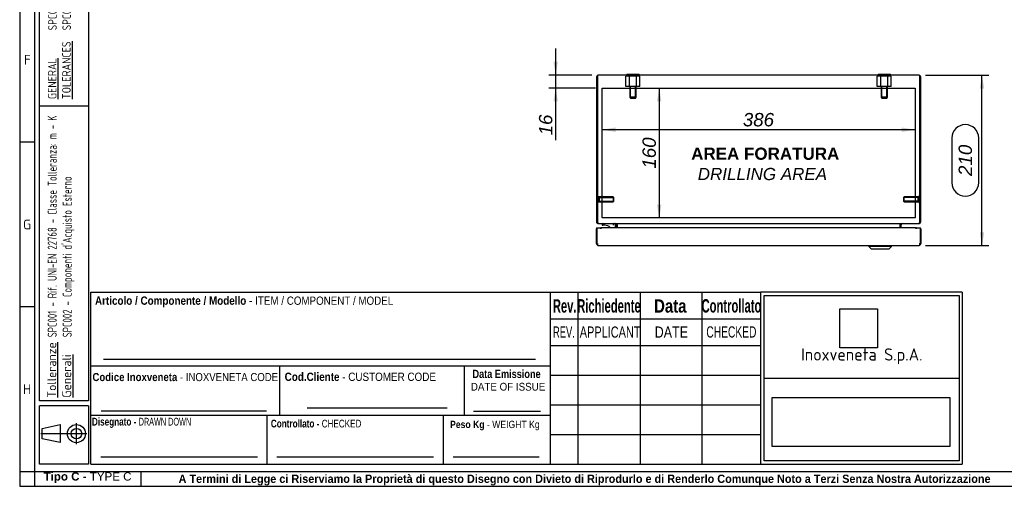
# Model space of a CAD drawing. Extents: x 6 to 412, y 11 to 288.
# Tile 1 of 3: x 6 to 209, y 11 to 107. Entities that reach past the tile are written whole.
import ezdxf
from ezdxf.enums import TextEntityAlignment as Align
from ezdxf.lldxf.tags import DXFTag

# ---------------------------------------------------------------- set-up
doc = ezdxf.new("R2010")
doc.units = 0
doc.layers.get('0').update_dxf_attribs({"linetype": 'CONTINUOUS'})
for name, color, linetype in [('_TRANSLATION', 7, 'CONTINUOUS'), ('AE00417_01', 7, 'CONTINUOUS'), ('AE00907_02', 7, 'CONTINUOUS'), ('C0000000', 7, 'CONTINUOUS'), ('C0000000_04', 7, 'CONTINUOUS'), ('C0000000_05', 7, 'CONTINUOUS'), ('C0000000_15', 7, 'CONTINUOUS'), ('C0000000_33', 7, 'CONTINUOUS'), ('DEFAULT', 7, 'CONTINUOUS'), ('SBAVATURE', 7, 'CONTINUOUS'), ('SERRATURA_SUP', 7, 'CONTINUOUS')]:
    doc.layers.add(name, color=color, linetype=linetype)
doc.styles.add('SEACAD_ARIAL', font='arial.ttf')
doc.styles.add('SEACAD_ARIAL_NARROW', font='ARIALN.TTF', dxfattribs={"width": 0.8})
doc.styles.add('SEACAD_ARIALB', font='arialbd.ttf', dxfattribs={"width": 0.9})
doc.styles.add('SEACAD_ARIALI', font='ariali.ttf')
doc.styles.add('SEACAD_SOLID_EDGE_ANSI', font='seans.ttf', dxfattribs={"width": 0.9})
doc.styles.add('SEACAD_SOLID_EDGE_ANSIB', font='seansbd.ttf', dxfattribs={"width": 0.9})
tags = doc.linetypes.add('CENTER2', pattern=[28.575, 19.05, -3.175, 3.175, -3.175]).pattern_tags.tags
tags[10:11] = [DXFTag(74, 4), DXFTag(75, 0), DXFTag(340, '0'), DXFTag(46, 0.0), DXFTag(50, 0.0), DXFTag(44, 0.0), DXFTag(45, 0.0)]
tags[8:9] = [DXFTag(74, 4), DXFTag(75, 0), DXFTag(340, '0'), DXFTag(46, 0.0), DXFTag(50, 0.0), DXFTag(44, 0.0), DXFTag(45, 0.0)]
tags[6:7] = [DXFTag(74, 4), DXFTag(75, 0), DXFTag(340, '0'), DXFTag(46, 0.0), DXFTag(50, 0.0), DXFTag(44, 0.0), DXFTag(45, 0.0)]
tags[4:5] = [DXFTag(74, 4), DXFTag(75, 0), DXFTag(340, '0'), DXFTag(46, 0.0), DXFTag(50, 0.0), DXFTag(44, 0.0), DXFTag(45, 0.0)]
tags = doc.linetypes.add('HIDDEN2', pattern=[4.7625, 3.175, -1.5875]).pattern_tags.tags
tags[6:7] = [DXFTag(74, 4), DXFTag(75, 0), DXFTag(340, '0'), DXFTag(46, 0.0), DXFTag(50, 0.0), DXFTag(44, 0.0), DXFTag(45, 0.0)]
tags[4:5] = [DXFTag(74, 4), DXFTag(75, 0), DXFTag(340, '0'), DXFTag(46, 0.0), DXFTag(50, 0.0), DXFTag(44, 0.0), DXFTag(45, 0.0)]
doc.dimstyles.new('ISO', dxfattribs={"dimtxt": 2.75, "dimasz": 2.75, "dimexe": 1.375, "dimexo": 1.375, "dimgap": 0.6875, "dimtad": 1, "dimdec": 1, "dimlfac": 6, "dimtxsty": 'SEACAD_ARIAL', "dimsah": 1, "dimcen": 1.375, "dimadec": 1, "dimazin": 3, "dimtfac": 0.7, "dimtdec": 3, "dimtmove": 0, "dimatfit": 3})
picture_1 = doc.add_image_def('image1.jpg', size_in_pixel=(55, 57))
picture_2 = doc.add_image_def('image2.bmp', size_in_pixel=(138, 38))

# ---------------------------------------------------------------- blocks, each defined once
blk = doc.blocks.new('SE2')
at = {"layer": 'AE00417_01', "color": 7, "linetype": 'HIDDEN2'}
for p, q in [((125.18, 70.53), (125.02, 70.53)), ((125.02, 69.28), (125.18, 69.28)), ((125.18, 70.53), (125.18, 69.28)), ((125.35, 70.4), (125.35, 69.4)), ((128.23, 70.4), (125.35, 70.4)), ((125.35, 70.3), (128.33, 70.3)), ((125.35, 69.51), (128.33, 69.51)), ((125.35, 69.4), (128.23, 69.4)), ((128.23, 70.4), (128.23, 69.4)), ((128.35, 70.28), (128.23, 70.4)), ((128.23, 69.4), (128.35, 69.53)), ((128.35, 69.53), (128.35, 70.28)), ((188.08, 70.4), (187.95, 70.28)), ((187.95, 70.28), (187.95, 69.53)), ((187.95, 69.53), (188.08, 69.4)), ((190.95, 70.3), (187.97, 70.3)), ((190.95, 69.51), (187.97, 69.51)), ((188.08, 69.4), (188.08, 70.4)), ((190.95, 70.4), (188.08, 70.4)), ((188.08, 69.4), (190.95, 69.4)), ((190.95, 69.4), (190.95, 70.4)), ((191.12, 69.28), (191.12, 70.53)), ((191.28, 70.53), (191.12, 70.53)), ((191.12, 69.28), (191.28, 69.28))]:
    blk.add_line(p, q, dxfattribs=at)
at = {"layer": 'AE00417_01', "color": 7, "linetype": 'CONTINUOUS'}
for p, q in [((125.02, 70.53), (125.02, 70.53)), ((125.02, 69.28), (125.02, 69.28)), ((191.28, 70.53), (191.28, 70.53)), ((191.28, 69.28), (191.28, 69.28))]:
    blk.add_line(p, q, dxfattribs=at)
at = {"layer": 'AE00417_01', "color": 7, "linetype": 'HIDDEN2'}
for centre, start, end in [((125.27, 70.4), 180, 0), ((125.27, 69.4), 0, 180), ((191.03, 70.4), 180, 0), ((191.03, 69.4), 0, 180)]:
    blk.add_arc(centre, 0.0833, start, end, dxfattribs=at)
at = {"layer": 'AE00907_02', "color": 7, "linetype": 'CONTINUOUS'}
for centre, start, end in [((125.85, 94.37), 178.0727, 180), ((125.85, 87.75), 180, 181.9273)]:
    blk.add_arc(centre, 0.833, start, end, dxfattribs=at)
at = {"layer": 'C0000000', "color": 7, "linetype": 'HIDDEN2'}
for p, q in [((131.6, 95.2), (130.87, 95.2)), ((130.87, 93.04), (130.87, 95.2)), ((133.04, 95.2), (131.6, 95.2)), ((131.6, 93.04), (131.6, 95.2)), ((133.76, 95.2), (133.04, 95.2)), ((133.04, 93.04), (133.04, 95.2)), ((133.76, 93.04), (133.76, 95.2)), ((131.6, 93.04), (130.87, 93.04)), ((133.04, 93.04), (131.6, 93.04)), ((131.65, 93.04), (131.65, 90.87)), ((131.78, 90.74), (131.78, 93.04)), ((132.86, 90.74), (132.86, 93.04)), ((132.98, 90.87), (132.98, 93.04)), ((133.76, 93.04), (133.04, 93.04)), ((132.98, 90.87), (131.65, 90.87)), ((131.65, 90.87), (131.82, 90.7)), ((131.82, 90.7), (132.82, 90.7)), ((132.82, 90.7), (132.98, 90.87))]:
    blk.add_line(p, q, dxfattribs=at)
at = {"layer": 'C0000000', "color": 7, "linetype": 'CONTINUOUS'}
for p, q in [((131.07, 95.57), (133.57, 95.57)), ((131.07, 95.57), (131.07, 95.4)), ((133.57, 95.4), (133.57, 95.57)), ((128.22, 64.9), (128.22, 64.57)), ((125.97, 64.74), (125.97, 64.74)), ((126.45, 64.57), (126.13, 64.57)), ((128.72, 64.07), (128.72, 64.57))]:
    blk.add_line(p, q, dxfattribs=at)
for centre, radius, start, end in [((126.13, 64.74), 0.167, 90, 180), ((126.13, 64.74), 0.167, 180, 270), ((126.45, 62.74), 1.83, 46.819, 90)]:
    blk.add_arc(centre, radius, start, end, dxfattribs=at)
blk.add_open_spline([(128.72, 64.57), (128.72, 64.61), (128.71, 64.66), (128.68, 64.74), (128.65, 64.78), (128.6, 64.82), (128.59, 64.84), (128.55, 64.86), (128.53, 64.87), (128.49, 64.89), (128.47, 64.89), (128.43, 64.9), (128.41, 64.9), (128.38, 64.9)], degree=3, knots=[0, 0, 0, 0, 0.25, 0.25, 0.5, 0.5, 0.625, 0.625, 0.75, 0.75, 0.875, 0.875, 1, 1, 1, 1], dxfattribs=at)
at = {"layer": 'C0000000_04', "color": 7, "linetype": 'HIDDEN2'}
for p, q in [((183.26, 95.2), (182.54, 95.2)), ((182.54, 93.04), (182.54, 95.2)), ((184.71, 95.2), (183.26, 95.2)), ((183.26, 93.04), (183.26, 95.2)), ((185.43, 95.2), (184.71, 95.2)), ((184.71, 93.04), (184.71, 95.2)), ((185.43, 93.04), (185.43, 95.2)), ((183.26, 93.04), (182.54, 93.04)), ((184.71, 93.04), (183.26, 93.04)), ((183.32, 93.04), (183.32, 90.87)), ((183.45, 90.74), (183.45, 93.04)), ((184.52, 90.74), (184.52, 93.04)), ((184.65, 90.87), (184.65, 93.04)), ((185.43, 93.04), (184.71, 93.04)), ((184.65, 90.87), (183.32, 90.87)), ((183.32, 90.87), (183.48, 90.7)), ((183.48, 90.7), (184.48, 90.7)), ((184.48, 90.7), (184.65, 90.87))]:
    blk.add_line(p, q, dxfattribs=at)
at = {"layer": 'C0000000_05', "color": 7, "linetype": 'CONTINUOUS'}
for p, q in [((182.73, 95.57), (185.23, 95.57)), ((182.73, 95.57), (182.73, 95.4)), ((185.23, 95.4), (185.23, 95.57))]:
    blk.add_line(p, q, dxfattribs=at)
at = {"layer": 'C0000000_15', "color": 7, "linetype": 'CONTINUOUS'}
for p, q in [((125.02, 95.34), (125.02, 94.99)), ((125.02, 94.99), (125.02, 95.34)), ((191.07, 95.4), (125.23, 95.4)), ((191.28, 95.34), (191.28, 94.99)), ((191.28, 94.99), (191.28, 95.34)), ((124.82, 94.99), (124.82, 65.32)), ((125.02, 94.99), (125.02, 65.32)), ((125.02, 65.32), (125.02, 94.99)), ((191.28, 65.32), (191.28, 94.99)), ((191.28, 94.99), (191.28, 65.32)), ((191.48, 65.32), (191.48, 94.99)), ((125.23, 64.9), (125.24, 64.9)), ((125.24, 64.9), (191.07, 64.9)), ((129.07, 64.69), (129.07, 64.9)), ((187.23, 64.69), (187.23, 64.9)), ((191.07, 64.9), (191.07, 64.9)), ((128.87, 64.69), (128.87, 64.07)), ((129.07, 64.69), (129.07, 64.07)), ((129.07, 64.07), (129.07, 64.69)), ((187.23, 64.07), (187.23, 64.69)), ((187.23, 64.69), (187.23, 64.07)), ((187.43, 64.07), (187.43, 64.69))]:
    blk.add_line(p, q, dxfattribs=at)
at = {"layer": 'C0000000_15', "color": 7, "linetype": 'CENTER2'}
for p, q in [((125.98, 92.74), (190.32, 92.74)), ((125.98, 66.07), (125.98, 92.74)), ((190.32, 92.74), (190.32, 66.07)), ((190.32, 66.07), (125.98, 66.07))]:
    blk.add_line(p, q, dxfattribs=at)
at = {"layer": 'C0000000_15', "color": 7, "linetype": 'CONTINUOUS'}
for centre, radius, start, end in [((125.23, 94.99), 0.417, 121.3323, 180), ((125.23, 94.99), 0.417, 90, 121.3323), ((191.07, 94.99), 0.417, 58.6677, 90), ((191.07, 94.99), 0.417, 0, 58.6677), ((125.23, 65.32), 0.417, 180, 270), ((125.23, 65.32), 0.217, 180, 184.425), ((128.65, 64.69), 0.217, 0, 90), ((128.65, 64.69), 0.417, 0, 31.3323), ((187.65, 64.69), 0.417, 148.6677, 180), ((187.65, 64.69), 0.217, 90, 180), ((191.07, 65.32), 0.417, 270, 0), ((191.07, 65.32), 0.217, 355.575, 0)]:
    blk.add_arc(centre, radius, start, end, dxfattribs=at)
for centre, major_axis, ratio, start_param, end_param in [((125.23, 94.99), (0, -0.417), 0.997824, 3.141593, 3.688444), ((191.07, 94.99), (0, -0.417), 0.997824, 2.594742, 3.141593), ((125.24, 65.32), (0, -0.417), 0.52, 4.712389, 6.283185), ((191.07, 65.32), (0, 0.417), 0.52, 3.141593, 4.712389)]:
    blk.add_ellipse(centre, major_axis=major_axis, ratio=ratio, start_param=start_param, end_param=end_param, dxfattribs=at)
at = {"layer": 'C0000000_33', "color": 7, "linetype": 'CONTINUOUS'}
for p, q in [((124.82, 60.82), (124.82, 63.87)), ((124.88, 64.07), (125.73, 64.07)), ((124.88, 64.07), (124.88, 60.82)), ((125.73, 64.07), (125.73, 63.87)), ((125.73, 63.87), (125.73, 64.07)), ((190.57, 64.07), (125.73, 64.07)), ((125.73, 63.87), (125.73, 63.87)), ((125.73, 63.87), (125.73, 63.87)), ((190.57, 64.07), (191.42, 64.07)), ((190.57, 64.07), (190.57, 63.87)), ((190.57, 63.87), (190.57, 64.07)), ((190.57, 63.87), (190.57, 63.87)), ((190.57, 63.87), (190.57, 63.87)), ((191.42, 60.82), (191.42, 64.07)), ((191.48, 63.87), (191.48, 60.82)), ((124.88, 60.82), (125.05, 60.82)), ((125.02, 60.46), (125.02, 60.82)), ((125.05, 60.82), (125.05, 60.46)), ((191.25, 60.82), (191.25, 60.46)), ((191.25, 60.82), (191.42, 60.82)), ((191.28, 60.46), (191.28, 60.82)), ((125.23, 60.4), (191.07, 60.4))]:
    blk.add_line(p, q, dxfattribs=at)
for centre, radius, start, end in [((125.02, 63.87), 0.2, 132.1095, 180), ((191.28, 63.87), 0.2, 0, 47.8905), ((125.23, 60.82), 0.417, 180, 238.6677), ((125.23, 60.82), 0.217, 180, 212.2042), ((191.07, 60.82), 0.217, 327.7958, 0), ((191.07, 60.82), 0.417, 301.3323, 360), ((125.23, 60.82), 0.417, 238.6677, 270), ((191.07, 60.82), 0.417, 270, 301.3323)]:
    blk.add_arc(centre, radius, start, end, dxfattribs=at)
for centre, start_param, end_param in [((125.23, 60.82), 2.594742, 3.141593), ((191.07, 60.82), 3.141593, 3.688444)]:
    blk.add_ellipse(centre, major_axis=(0, 0.417), ratio=0.846154, start_param=start_param, end_param=end_param, dxfattribs=at)
at = {"layer": 'SERRATURA_SUP', "color": 7, "linetype": 'CONTINUOUS'}
for p, q in [((180.82, 60.4), (180.82, 60.24)), ((185.48, 60.24), (180.82, 60.24)), ((180.82, 60.24), (181.32, 59.74)), ((181.32, 59.74), (184.98, 59.74)), ((184.98, 59.74), (185.48, 60.24)), ((185.48, 60.24), (185.48, 60.4))]:
    blk.add_line(p, q, dxfattribs=at)
blk = doc.blocks.new('DMBLK769')
at = {"layer": '_TRANSLATION', "linetype": 'CONTINUOUS'}
for points in [[(204.53, 92.65), (204.07, 95.4), (203.62, 92.65)], [(204.53, 63.15), (203.62, 63.15), (204.07, 60.4)]]:
    blk.add_hatch(color=7, dxfattribs=at).paths.add_polyline_path(points)
at = {"layer": '_TRANSLATION', "color": 7, "linetype": 'CONTINUOUS'}
for p, q in [((192.44, 95.4), (205.45, 95.4)), ((204.07, 60.4), (204.07, 95.4)), ((197.89, 82.49), (197.89, 73.32)), ((203.39, 73.32), (203.39, 82.49)), ((192.44, 60.4), (205.45, 60.4))]:
    blk.add_line(p, q, dxfattribs=at)
for centre, start, end in [((200.64, 82.49), 0, 180), ((200.64, 73.32), 180, 0)]:
    blk.add_arc(centre, 2.75, start, end, dxfattribs=at)
at = {"layer": '_TRANSLATION', "color": 7, "linetype": 'CONTINUOUS', "style": 'SEACAD_ARIALI'}
blk.add_text('210', height=2.75, rotation=90, dxfattribs=at).set_placement((199.26, 74.7), align=Align.TOP_LEFT)
blk = doc.blocks.new('DMBLK771')
at = {"layer": '_TRANSLATION', "linetype": 'CONTINUOUS'}
for points in [[(115.97, 98.15), (116.43, 95.4), (116.88, 98.15)], [(115.97, 89.99), (116.88, 89.99), (116.43, 92.74)]]:
    blk.add_hatch(color=7, dxfattribs=at).paths.add_polyline_path(points)
at = {"layer": '_TRANSLATION', "color": 7, "linetype": 'CONTINUOUS'}
for p, q in [((116.43, 82.07), (116.43, 100.9)), ((123.86, 95.4), (115.05, 95.4)), ((124.61, 92.74), (115.05, 92.74))]:
    blk.add_line(p, q, dxfattribs=at)
at = {"layer": '_TRANSLATION', "color": 7, "linetype": 'CONTINUOUS', "style": 'SEACAD_ARIALI'}
blk.add_text('16', height=2.75, rotation=90, dxfattribs=at).set_placement((112.99, 83.03), align=Align.TOP_LEFT)
blk = doc.blocks.new('DMBLK781')
at = {"layer": '_TRANSLATION', "linetype": 'CONTINUOUS'}
for points in [[(128.73, 83.73), (128.73, 84.65), (125.98, 84.19)], [(187.57, 83.73), (190.32, 84.19), (187.57, 84.65)]]:
    blk.add_hatch(color=7, dxfattribs=at).paths.add_polyline_path(points)
at = {"layer": '_TRANSLATION', "color": 7, "linetype": 'CONTINUOUS'}
blk.add_line((190.32, 84.19), (125.98, 84.19), dxfattribs=at)
at = {"layer": '_TRANSLATION', "color": 7, "linetype": 'CONTINUOUS', "style": 'SEACAD_ARIALI'}
blk.add_text('386', height=2.75, dxfattribs=at).set_placement((154.91, 87.63), align=Align.TOP_LEFT)
blk = doc.blocks.new('DMBLK782')
at = {"layer": '_TRANSLATION', "linetype": 'CONTINUOUS'}
for points in [[(138.17, 89.99), (137.71, 92.74), (137.25, 89.99)], [(138.17, 68.82), (137.25, 68.82), (137.71, 66.07)]]:
    blk.add_hatch(color=7, dxfattribs=at).paths.add_polyline_path(points)
at = {"layer": '_TRANSLATION', "color": 7, "linetype": 'CONTINUOUS'}
blk.add_line((137.71, 92.74), (137.71, 66.07), dxfattribs=at)
at = {"layer": '_TRANSLATION', "color": 7, "linetype": 'CONTINUOUS', "style": 'SEACAD_ARIALI'}
blk.add_text('160', height=2.75, rotation=90, dxfattribs=at).set_placement((134.27, 76.2), align=Align.TOP_LEFT)

msp = doc.modelspace()

# ---------------------------------------------------------------- linework, layer by layer
at = {"color": 7, "linetype": 'CONTINUOUS'}
for p, q in [((6.234, 287.588), (6.234, 10.959)), ((9.263, 81.632), (6.234, 81.632)), ((115.363, 15.502), (115.363, 50.84)), ((9.263, 47.809), (6.234, 47.809)), ((20.873, 35.694), (115.363, 35.694)), ((65.314, 27.113), (94.088, 27.113)), ((99.513, 26.42), (113.323, 26.42)), ((20.873, 25.598), (115.363, 25.598)), ((57.113, 15.502), (57.113, 25.598)), ((93.363, 15.502), (93.363, 25.598)), ((17.907, 19.617), (17.907, 23.942)), ((10.566, 21.779), (20.069, 21.779)), ((22.892, 17.017), (55.1, 17.017)), ((59.132, 17.017), (91.339, 17.017)), ((95.372, 17.017), (113.05, 17.017)), ((31.194, 10.954), (31.194, 13.983)), ((6.234, 10.959), (412.092, 10.959))]:
    msp.add_line(p, q, dxfattribs=at)
msp.add_lwpolyline([(14.582, 19.926), (10.875, 20.698), (10.875, 22.86), (14.582, 23.633), (14.582, 19.926)], dxfattribs=at)
for radius in [1.854, 1.081]:
    msp.add_circle((17.907, 21.779), radius, dxfattribs=at)
at = {"layer": 'DEFAULT', "color": 7, "linetype": 'CONTINUOUS'}
for p, q in [((9.263, 287.588), (9.263, 10.959)), ((10.273, 28.5), (10.273, 283.045)), ((20.369, 283.045), (20.369, 28.5)), ((20.369, 89), (10.273, 89)), ((20.873, 15.502), (20.873, 50.84)), ((20.873, 50.84), (115.363, 50.84)), ((115.366, 50.84), (158.566, 50.84)), ((120.966, 50.84), (120.966, 15.502)), ((133.766, 50.84), (133.766, 15.502)), ((146.466, 50.84), (146.466, 15.502)), ((199.966, 50.84), (158.564, 50.84)), ((158.566, 50.84), (158.566, 15.502)), ((199.966, 50.84), (199.966, 15.502)), ((159.267, 50.176), (199.367, 50.176)), ((159.267, 16.162), (159.267, 50.176)), ((199.367, 50.176), (199.367, 16.162)), ((115.366, 45.352), (158.566, 45.352)), ((115.366, 39.902), (158.566, 39.902)), ((59.713, 25.598), (59.713, 35.694)), ((97.713, 25.598), (97.713, 35.694)), ((115.366, 33.802), (158.566, 33.802)), ((159.267, 33.171), (199.367, 33.171)), ((20.369, 28.5), (10.273, 28.5)), ((20.369, 27.5), (10.273, 27.5)), ((10.273, 15.5), (10.273, 27.5)), ((20.369, 27.5), (20.369, 15.5)), ((115.366, 27.702), (158.566, 27.702)), ((115.366, 21.602), (158.566, 21.602)), ((20.369, 15.5), (10.273, 15.5)), ((20.873, 15.502), (115.363, 15.502)), ((115.366, 15.502), (158.566, 15.502)), ((158.564, 15.502), (199.966, 15.502)), ((199.367, 16.162), (159.267, 16.162)), ((6.234, 13.988), (412.092, 13.988))]:
    msp.add_line(p, q, dxfattribs=at)
at = {"layer": 'SBAVATURE', "color": 7, "linetype": 'CONTINUOUS'}
for p, q in [((23.432, 37.088), (112.266, 37.088)), ((22.968, 26.474), (56.974, 26.474))]:
    msp.add_line(p, q, dxfattribs=at)

# ---------------------------------------------------------------- block references
at = {"layer": '_TRANSLATION'}
msp.add_blockref('SE2', (0, 0), dxfattribs=at)

# ---------------------------------------------------------------- texts
at = {"attachment_point": 1, "rotation": 90}
for s, insert, char_height, width in [('{\\fSolid Edge ANSI|b0|i0|c0|p34;\\W0.84600x;\\C7;SPC001 - REFERENCE UNI-EN 22768 - TOLERANCE CLASS: m - K}\\P{\\fSolid Edge ANSI|b0|i0|c0|p34;\\W0.84600x;\\C7;SPC002 - }{\\fSolid Edge ANSI|b0|i0|c0|p34;\\W0.94000x;\\C7;EXTERNALLY PURCHASED COMPONENTS}', (12.101, 104.605), 1.75, 56.68133), ('{\\fSolid Edge ANSI|b1|i0|c0|p34;\\L\\C7;Tolleranze}\\P{\\fSolid Edge ANSI|b1|i0|c0|p34;\\L\\C7;Generali}', (11.89, 29.169), 1.85, 10.93945)]:
    msp.add_mtext(s, dxfattribs=dict(at, insert=insert, char_height=char_height, width=width))
for s, insert, char_height, width, style in [('{\\fSolid Edge ANSI|b0|i0|c0|p34;\\L\\C7;GENERAL}\\P{\\fSolid Edge ANSI|b0|i0|c0|p34;\\L\\C7;TOLERANCES}\\P', (12.048, 90.485), 1.75, 12.63203, 'SEACAD_SOLID_EDGE_ANSI'), ("{\\fSolid Edge ANSI|b1|i0|c0|p34;\\W0.82000x;\\C7;SPC001 - Rif. UNI-EN 22768 - Classe Tolleranza: m - K}\\P{\\fSolid Edge ANSI|b1|i0|c0|p34;\\W0.82000x;\\C7;SPC002 - Componenti d'Acquisto Esterno}", (12, 41.571), 1.85, 46.58795, 'SEACAD_SOLID_EDGE_ANSIB')]:
    msp.add_mtext(s, dxfattribs=dict(at, insert=insert, char_height=char_height, width=width, style=style))
for s, insert, char_height, width, attachment_point in [('{\\fSolid Edge ANSI|b0||i0||c0|p34;\\C7;\\H2.019192;\\W1.;F}', (7.783, 97.538), 2.01919, 2.2716, 8), ('{\\fSolid Edge ANSI|b0||i0||c0|p34;\\C7;\\H2.019192;\\W1.;G}', (7.757, 63.716), 2.01919, 2.5871, 8), ('{\\fSolid Edge ANSI|b0||i0||c0|p34;\\C7;\\H2.5;\\W1.;Inoxveneta S.p.A.}', (179.366, 37.657), 2.5, 38.9068, 5), ('{\\fSolid Edge ANSI|b0||i0||c0|p34;\\C7;\\H2.019192;\\W1.;H}', (7.759, 29.895), 2.01919, 2.7133, 8), ('{\\fArial|b1||i0||c0|p34;\\C7;\\H1.7;\\W1.;Tipo C - }{\\fArial|b0||i0||c0|p34;\\C7;\\H1.7;\\W1.;TYPE C}', (20.186, 11.634), 1.7, 18.15868, 8), ('{\\fArial|b1||i0||c0|p34;\\C7;\\H1.7;\\W0.94;A Termini di Legge ci Riserviamo la Proprietà di questo Disegno con Divieto di Riprodurlo e di Renderlo Comunque Noto a Terzi Senza Nostra Autorizzazione}', (122.366, 11.137), 1.7, 175.01141, 8)]:
    msp.add_mtext(s, dxfattribs=dict(insert=insert, char_height=char_height, width=width, attachment_point=attachment_point))
for s, insert, char_height, width, attachment_point, style in [('{\\fArial|b1||i0||c0|p34;\\C7;\\H1.7163132;\\W0.846;Articolo / Componente / Modello}{\\fArial|b0||i0||c0|p34;\\C7;\\H1.7163132;\\W0.846; - ITEM}{\\fArial|b0||i0||c0|p34;\\C7;\\H1.7;\\W0.846; / COMPONENT / MODEL}', (21.72, 47.719), 1.716313, 61.3875, 7, 'SEACAD_ARIAL'), ('{\\fArial|b1||i0||c0|p34;\\C7;\\H2.75;\\W0.6;Rev.}', (118.275, 46.597), 2.75, 4.50348, 8, 'SEACAD_ARIALB'), ('{\\fArial|b1||i0||c0|p34;\\C7;\\H2.75;\\W0.6;Richiedente}', (127.374, 46.608), 2.75, 12.23036, 8, 'SEACAD_ARIALB'), ('{\\fArial|b1||i0||c0|p34;\\C7;\\H2.75;\\W0.8;Data}', (139.989, 46.585), 2.75, 6.78265, 8, 'SEACAD_ARIALB'), ('{\\fArial|b1||i0||c0|p34;\\C7;\\H2.75;\\W0.6;Controllato}', (152.564, 46.608), 2.75, 11.31616, 8, 'SEACAD_ARIALB'), ('{\\fArial|b0||i0||c0|p34;\\C7;\\H2.3;\\W0.6;REV.}', (118.125, 41.484), 2.3, 5.04266, 8, 'SEACAD_ARIAL'), ('{\\fArial|b0||i0||c0|p34;\\C7;\\H2.3;\\W0.7;APPLICANT}', (121.375, 41.459), 2.3, 12.12989, 7, 'SEACAD_ARIAL'), ('{\\fArial|b0||i0||c0|p34;\\C7;\\H2.3;\\W0.8;DATE}', (140.209, 41.484), 2.3, 7.08597, 8, 'SEACAD_ARIAL'), ('{\\fArial Narrow|b0||i0||c0|p34;\\C7;\\H2.3;\\W0.8;CHECKED}', (152.548, 41.483), 2.3, 10.75184, 8, 'SEACAD_ARIAL_NARROW'), ('{\\fArial|b1||i0||c0|p34;\\C7;\\H1.7163132;\\W0.846;Cod.Cliente}{\\fArial|b0||i0||c0|p34;\\C7;\\H1.7163132;\\W0.846; - CUSTOMER CODE}', (60.714, 32.572), 1.716313, 31.52647, 7, 'SEACAD_ARIAL'), ('{\\fArial|b1||i0||c0|p34;\\C7;\\H1.7;\\W0.792;Data Emissione}', (99.324, 33.173), 1.7, 14.35739, 7, 'SEACAD_ARIALB'), ('{\\fArial|b1||i0||c0|p34;\\C7;\\H1.67;\\W0.846;Codice Inoxveneta}{\\fArial|b0||i0||c0|p34;\\C7;\\H1.67;\\W0.846; - INOXVENETA CODE}', (21.196, 32.543), 1.67, 38.23236, 7, 'SEACAD_ARIAL'), ('{\\fArial|b0||i0||c0|p34;\\C7;\\H1.6;\\W0.9;DATE OF ISSUE}', (98.978, 30.59), 1.6, 15.11655, 7, 'SEACAD_ARIAL'), ('{\\fArial|b1||i0||c0|p34;\\C7;\\H1.6;\\W0.752;Disegnato - }{\\fArial Narrow|b0||i0||c0|p34;\\C7;\\H1.5875;\\W0.752;\\T1.;DRAWN DOWN}', (31.284, 22.95), 1.6, 19.88117, 8, 'SEACAD_ARIAL_NARROW'), ('{\\fArial|b1||i0||c0|p34;\\C7;\\H1.6;\\W0.752;Controllato - }{\\fArial|b0||i0||c0|p34;\\C7;\\H1.5875;\\W0.752;\\T1.;CHECKED}{\\fArial|b1||i0||c0|p34;\\C7;\\H1.6;\\W0.752; }', (67.172, 23.026), 1.6, 18.83287, 8, 'SEACAD_ARIALB'), ('{\\fArial|b1||i0||c0|p34;\\C7;\\H1.5;\\W0.846;Peso Kg}{\\fArial|b0||i0||c0|p34;\\C7;\\H1.5;\\W0.846; - WEIGHT Kg}', (94.712, 22.459), 1.5, 18.73278, 7, 'SEACAD_ARIAL')]:
    msp.add_mtext(s, dxfattribs=dict(insert=insert, char_height=char_height, width=width, attachment_point=attachment_point, style=style))
at = {"layer": '_TRANSLATION', "insert": (158.926, 77.166), "char_height": 3, "width": 34.96354, "attachment_point": 5}
msp.add_mtext('{\\fArial|b0||i0||c0|p34;\\C7;\\H3.;\\W1.; }{\\fArial|b1||i0||c0|p34;\\C7;\\H2.5;\\W1.;AREA FORATURA \\P}{\\fArial|b0||i1||c0|p34;\\C7;\\H2.5;\\W1.;DRILLING AREA}', dxfattribs=at)

# ---------------------------------------------------------------- dimensions: what is measured, and where the dimension line sits
at = {"layer": '_TRANSLATION', "color": 7, "linetype": 'CONTINUOUS'}
for base, p1, p2, angle, picture, middle, dimtype in [((116.426, 95.403), (125.985, 92.737), (125.235, 95.403), 90, 'DMBLK771', (116.426, 88.329), 160), ((204.074, 60.403), (191.068, 60.403), (191.068, 95.403), 89.99943, 'DMBLK769', (204.074, 77.903), 161), ((137.709, 92.737), (125.985, 92.737), (125.985, 66.07), 270, 'DMBLK782', (137.709, 79.403), 161)]:
    dim = msp.add_linear_dim(base=base, p1=p1, p2=p2, angle=angle, text='\\A1;<>', dimstyle='ISO', dxfattribs=at)
    dim.commit()
    dim.dimension.update_dxf_attribs({"geometry": picture, "text_midpoint": middle, "dimtype": dimtype})
dim = msp.add_linear_dim(base=(125.985, 84.191), p1=(190.318, 92.737), p2=(125.985, 92.737), text='\\A1;<>', dimstyle='ISO', dxfattribs=at)
dim.commit()
dim.dimension.update_dxf_attribs({"geometry": 'DMBLK781', "text_midpoint": (158.152, 84.191), "dimtype": 160})

# ---------------------------------------------------------------- pictures from other files: only their frames are drawn
image = msp.add_image(picture_1, insert=(174.862, 39.378), size_in_units=(7.719, 8), rotation=0)
image.dxf.flags = 7
image = msp.add_image(picture_2, insert=(160.965, 19.172), size_in_units=(36.512, 10.054))
image.dxf.flags = 7

doc.saveas('drawing.dxf')
